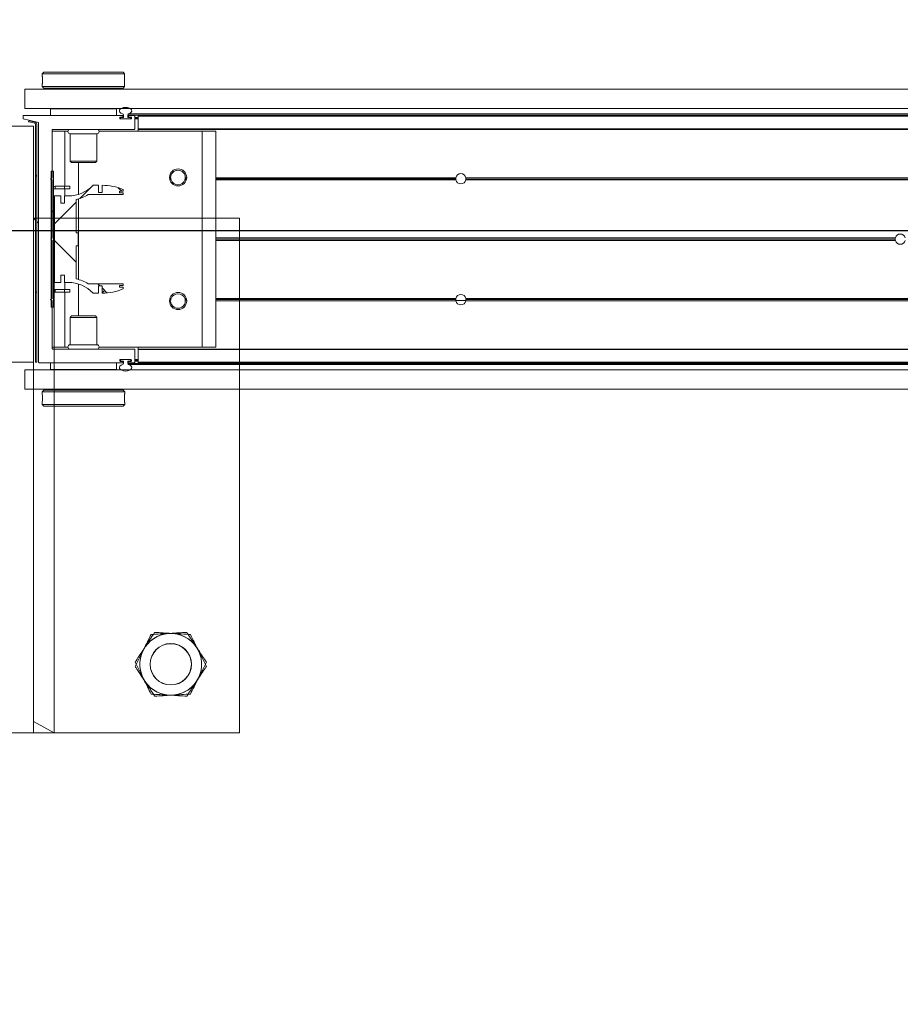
# Model space of a CAD drawing. Header units: feet. Extents: x 0 to 152508, y 0 to 59424.
# Tile 78 of 122: x 152384.16 to 152385.5, y 59279.71 to 59281.2. Entities that reach past the tile are written whole.
import ezdxf
from ezdxf import colors
from ezdxf.entities.mleader import LeaderData, LeaderLine
from ezdxf.math import Vec2, Vec3

# ---------------------------------------------------------------- set-up
doc = ezdxf.new("R2010")
doc.units = ezdxf.units.FT
doc.header["$LTSCALE"] = 0.05
doc.header["$MEASUREMENT"] = 0
doc.layers.add('Bridge plan$0$BR_P_Rail_Object', color=251, linetype='Continuous', lineweight=30)
doc.layers.add('Bridge plan$0$SC_Scratch7', color=252, linetype='Continuous', lineweight=0)
doc.layers.add('Trellis Base$0$L-ANNO-NOTE', color=30, linetype='Continuous')
doc.styles.add('Trellis Base$0$ARIAL', font='arial.ttf', dxfattribs={"width": 0.9})

# ---------------------------------------------------------------- blocks, each defined once
blk = doc.blocks.new('Bridge plan$0$HIGH ST SCREENWALL_2 PANEL PLAN_1')
at = {"layer": 'Bridge plan$0$SC_Scratch7', "lineweight": 0}
for p, q in [((-0.6666906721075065, 0.781226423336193), (-2.534146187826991e-05, 0.7812480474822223)), ((-0.3541912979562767, 0.7812365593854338), (-0.3125247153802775, 0.7812379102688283)), ((-0.3125247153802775, 0.7812379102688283), (-0.2812747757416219, 0.7812389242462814)), ((-0.3125247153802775, 0.7812379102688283), (-0.3125064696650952, 0.2187390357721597)), ((-0.3125247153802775, 0.7812379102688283), (-0.3125241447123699, 0.7636598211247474)), ((-0.2812747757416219, 0.7812389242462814), (-0.3125241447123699, 0.7636598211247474)), ((-0.2812494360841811, -9.121838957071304e-06), (-0.2812747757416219, 0.7812389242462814)), ((-2.534146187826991e-05, 0.7812480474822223), (5.820766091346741e-11, 6.984919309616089e-10)), ((-0.3541730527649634, 0.218737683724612), (-0.3125064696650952, 0.2187390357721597)), ((-0.3124948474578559, -0.1395935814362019), (-0.3125064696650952, 0.2187390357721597)), ((-0.3124948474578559, -0.1395935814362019), (-0.3541614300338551, -0.1395949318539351))]:
    blk.add_line(p, q, dxfattribs=at)
at = {"layer": 'Bridge plan$0$SC_Scratch7'}
blk.add_line((-0.3124993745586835, -1.013488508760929e-05), (-2.91038304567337e-10, 6.984919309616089e-10), dxfattribs=at)
at = {"layer": 'Bridge plan$0$SC_Scratch7', "lineweight": 0, "extrusion": (0, 0, -1)}
for radius in [0.03141660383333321, 0.03124993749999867]:
    blk.add_circle((0.1041884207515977, 0.6770782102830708), radius, dxfattribs=at)
for radius, start, end in [(0.0468749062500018, 33.3338163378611, 93.33381633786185), (0.04687490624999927, 93.33381633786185, 153.3338163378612), (0.0468749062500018, 333.3338163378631, 33.33381633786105), (0.04687490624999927, 153.3338163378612, 213.3338163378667), (0.04687490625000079, 273.3338163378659, 333.3338163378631), (0.04687490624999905, 213.3338163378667, 273.3338163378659)]:
    blk.add_arc((0.1041884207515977, 0.6770782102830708), radius, start, end, dxfattribs=at)
at = {"layer": 'Bridge plan$0$SC_Scratch7', "lineweight": 0}
for points, knots in [([(-0.1284799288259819, 0.7254476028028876), (-0.1303803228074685, 0.7225582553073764), (-0.1342002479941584, 0.7167504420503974), (-0.1392036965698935, 0.7091432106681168), (-0.1422699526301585, 0.7044812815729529), (-0.1433516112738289, 0.7028367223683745)], [0, 0, 0, 0, 0.3905333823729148, 0.7850020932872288, 1, 1, 1, 1]), ([(-0.1014624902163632, 0.7238737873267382), (-0.1021030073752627, 0.7239110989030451), (-0.1069527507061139, 0.7241936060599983), (-0.1160965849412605, 0.7247262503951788), (-0.1243270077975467, 0.7252056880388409), (-0.1284799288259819, 0.7254476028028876)], [0, 0, 0, 0, 0.07010265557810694, 0.5307909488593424, 1, 1, 1, 1]), ([(-0.07444505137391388, 0.7222999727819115), (-0.07883280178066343, 0.722555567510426), (-0.08768875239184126, 0.7230714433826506), (-0.09684352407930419, 0.7236047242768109), (-0.1014624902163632, 0.7238737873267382)], [0, 0, 0, 0, 0.4954579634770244, 1, 1, 1, 1]), ([(-0.06229929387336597, 0.6981152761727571), (-0.06258724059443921, 0.6986886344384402), (-0.0647674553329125, 0.7030298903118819), (-0.06887808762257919, 0.7112150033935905), (-0.07257809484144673, 0.7185824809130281), (-0.07444505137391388, 0.7222999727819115)], [0, 0, 0, 0, 0.070102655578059, 0.5307909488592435, 1, 1, 1, 1]), ([(-0.1433516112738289, 0.7028367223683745), (-0.1453752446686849, 0.6997599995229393), (-0.1494544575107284, 0.6935579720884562), (-0.1544051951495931, 0.6860308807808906), (-0.1573044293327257, 0.6816228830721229), (-0.1582232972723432, 0.6802258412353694)], [0, 0, 0, 0, 0.4020739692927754, 0.8104971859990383, 1, 1, 1, 1]), ([(-0.05015354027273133, 0.6739305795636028), (-0.05212606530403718, 0.6778582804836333), (-0.05610727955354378, 0.6857856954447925), (-0.06022282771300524, 0.6939806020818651), (-0.06229929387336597, 0.6981152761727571)], [0, 0, 0, 0, 0.4954579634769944, 1, 1, 1, 1]), ([(-0.1582232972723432, 0.6802258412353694), (-0.1562507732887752, 0.6762981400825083), (-0.1522695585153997, 0.6683707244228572), (-0.1481540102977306, 0.6601758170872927), (-0.1460775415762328, 0.6560411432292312)], [0, 0, 0, 0, 0.4954579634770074, 1, 1, 1, 1]), ([(-0.06502522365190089, 0.6513196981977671), (-0.06394355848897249, 0.6529642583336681), (-0.06089900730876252, 0.6575931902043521), (-0.05589534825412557, 0.6652007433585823), (-0.05207509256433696, 0.6710090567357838), (-0.05015354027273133, 0.6739305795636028)], [0, 0, 0, 0, 0.2149974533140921, 0.6051517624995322, 1, 1, 1, 1]), ([(-0.1460775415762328, 0.6560411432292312), (-0.1457896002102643, 0.6554677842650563), (-0.1436093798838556, 0.651126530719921), (-0.1394987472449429, 0.642941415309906), (-0.1357987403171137, 0.6355739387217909), (-0.1339317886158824, 0.631856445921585)], [0, 0, 0, 0, 0.07010265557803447, 0.5307909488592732, 1, 1, 1, 1]), ([(-0.07989690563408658, 0.6287088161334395), (-0.07897803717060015, 0.6301058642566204), (-0.0761076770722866, 0.6344699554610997), (-0.0711581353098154, 0.6419952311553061), (-0.06707885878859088, 0.6481973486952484), (-0.06502522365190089, 0.6513196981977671)], [0, 0, 0, 0, 0.189503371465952, 0.5919695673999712, 1, 1, 1, 1]), ([(-0.1339317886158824, 0.631856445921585), (-0.1295440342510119, 0.6316008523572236), (-0.1206880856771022, 0.6310849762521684), (-0.1115333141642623, 0.6305516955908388), (-0.1069143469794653, 0.6302826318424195)], [0, 0, 0, 0, 0.4954579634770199, 1, 1, 1, 1]), ([(-0.1069143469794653, 0.6302826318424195), (-0.1062738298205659, 0.6302453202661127), (-0.101424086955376, 0.6299628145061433), (-0.0922802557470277, 0.6294301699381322), (-0.08404982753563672, 0.6289507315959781), (-0.07989690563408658, 0.6287088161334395)], [0, 0, 0, 0, 0.07010265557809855, 0.5307909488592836, 1, 1, 1, 1])]:
    blk.add_open_spline(points, degree=3, knots=knots, dxfattribs=at)
blk = doc.blocks.new('Bridge plan$0$HIGH ST SCREENWALL_13 PANEL PLAN_3')
at = {"layer": 'Bridge plan$0$SC_Scratch7', "lineweight": 0, "extrusion": (0, 0, -1)}
h = blk.add_hatch(dxfattribs=at)
h.set_pattern_fill('ANSI31', color=256, scale=0.01, style=0, pattern_type=2)
h.set_pattern_definition([(135.001858, (57.98973188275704, -13.85449922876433), (0.08838530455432, 0.08839103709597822), [])])
h.paths.add_polyline_path([(52.37677149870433, -0.1409771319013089, 0.3639702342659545), (52.37883745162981, -0.1434390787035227), (52.3873770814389, -0.1449445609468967), (52.3870877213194, -0.146585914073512), (52.37854809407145, -0.1450804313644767, -0.3639702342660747), (52.3751048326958, -0.1409771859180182), (52.37509313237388, 0.219776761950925), (52.37675979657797, 0.219776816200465)])
h = blk.add_hatch(dxfattribs=at)
h.set_pattern_fill('ANSI31', color=256, scale=0.01, style=0, pattern_type=2)
h.set_pattern_definition([(135.001858, (57.99969882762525, -14.01250515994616), (0.08838530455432, 0.08839103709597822), [])])
h.paths.add_polyline_path([(52.34958175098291, -0.07007765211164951), (52.34957505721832, 0.1362969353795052), (52.3533250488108, 0.1362970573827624), (52.35333174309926, -0.07007753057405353)])
h = blk.add_hatch(dxfattribs=at)
h.set_pattern_fill('ANSI38', color=256, scale=0.01, style=0, pattern_type=2)
h.set_pattern_definition([(135.001858, (57.89973856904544, -14.04775746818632), (0.08838530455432, 0.08839103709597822), []), (45.001858, (57.89973856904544, -14.04775746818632), (0.2651616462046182, 0.0883967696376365), [0.31249938, -0.18749962])])
h.paths.add_polyline_path([(52.3385054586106, 0.08776796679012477), (52.3385051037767, 0.09872595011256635), (52.34811794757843, 0.09872626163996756), (52.34812220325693, -0.03250707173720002), (52.33850935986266, -0.03250738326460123), (52.33850900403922, -0.02154940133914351), (52.33286596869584, -0.02154958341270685), (52.3328663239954, -0.03250756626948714), (52.32722329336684, -0.03250774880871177, 0.2061892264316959), (52.28959266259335, -0.04871628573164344), (52.28155461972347, -0.04871654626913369), (52.2815542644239, -0.03775856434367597), (52.27597684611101, -0.03775874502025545), (52.27597720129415, -0.04871672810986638, -0.09842250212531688), (52.24395606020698, -0.04235294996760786), (52.24395597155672, -0.03964626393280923), (52.24968979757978, -0.0396460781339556), (52.24968971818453, -0.03718545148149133), (52.2439558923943, -0.03718563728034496), (52.24395580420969, -0.03447895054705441), (52.29684656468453, -0.03447723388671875, -0.0857050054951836), (52.31531369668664, -0.02717471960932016), (52.3153120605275, 0.02326603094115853), (52.31203122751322, 0.02326592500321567), (52.31203058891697, 0.04295092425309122), (52.31531142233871, 0.04295103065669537), (52.31530978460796, 0.09339178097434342, -0.0857050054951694), (52.29684217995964, 0.1006930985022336), (52.24395142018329, 0.1006913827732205), (52.24395133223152, 0.1033980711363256), (52.24968515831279, 0.1033982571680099), (52.24968507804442, 0.1058588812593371), (52.24395125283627, 0.1058586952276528), (52.24395116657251, 0.1085653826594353, -0.09842250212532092), (52.27597189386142, 0.1149312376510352), (52.27597224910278, 0.1039732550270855), (52.28154966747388, 0.103973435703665), (52.28154931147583, 0.114931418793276), (52.28958735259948, 0.1149316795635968, 0.2061892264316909), (52.32721903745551, 0.09872558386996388), (52.33286206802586, 0.09872576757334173), (52.33286242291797, 0.08776778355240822)])
at = {"layer": 'Bridge plan$0$SC_Scratch7', "lineweight": 0}
for p, q in [((-52.06757550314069, 0.7822656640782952), (-52.73424083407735, 0.782287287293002)), ((-52.3800748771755, 0.7822757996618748), (-52.42174145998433, 0.7822771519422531)), ((-52.3800748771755, 0.7822757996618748), (-52.38009179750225, 0.2606101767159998)), ((-52.3800748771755, 0.7822757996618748), (-52.38007544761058, 0.7646977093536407)), ((-52.38007544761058, 0.7646977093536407), (-52.34882494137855, 0.7822747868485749)), ((-52.34882494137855, 0.7822747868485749), (-52.3800748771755, 0.7822757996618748)), ((-52.34882494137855, 0.7822747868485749), (-52.34884102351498, 0.2864457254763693)), ((-52.06759242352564, 0.2606000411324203), (-52.06757550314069, 0.7822656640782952)), ((-52.36665356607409, 0.283946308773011), (-52.36665366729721, 0.2808184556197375)), ((-52.36415349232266, 0.2864462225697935), (-52.36665356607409, 0.283946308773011)), ((-52.36665356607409, 0.283946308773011), (-52.24165381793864, 0.2839422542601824)), ((-52.36415349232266, 0.2864462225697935), (-52.24415373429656, 0.2864423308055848)), ((-52.24165381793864, 0.2839422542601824), (-52.24415373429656, 0.2864423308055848)), ((-52.24165391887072, 0.2808131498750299), (-52.24165381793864, 0.2839422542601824)), ((-52.24198785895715, 0.2747478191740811), (-52.24197715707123, 0.2729386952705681)), ((-52.39311260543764, 0.2606105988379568), (-52.39311356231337, 0.2311106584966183)), ((-52.39311260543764, 0.2606105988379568), (-48.40353725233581, 0.2604812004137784)), ((-52.36665408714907, 0.2678788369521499), (-52.3666541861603, 0.2648321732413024)), ((-52.3666541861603, 0.2648321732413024), (-52.36415427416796, 0.2623320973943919)), ((-52.3666541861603, 0.2648321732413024), (-52.2416544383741, 0.2648281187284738)), ((-52.36415427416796, 0.2623320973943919), (-52.24415451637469, 0.2623282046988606)), ((-52.36040428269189, 0.2623319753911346), (-52.36040433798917, 0.260609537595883)), ((-52.24790456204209, 0.260605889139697), (-52.24790450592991, 0.2623283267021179)), ((-52.24415451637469, 0.2623282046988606), (-52.2416544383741, 0.2648281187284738)), ((-52.2416544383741, 0.2648281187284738), (-52.241654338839, 0.2678772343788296)), ((-52.39311356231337, 0.2311106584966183), (-48.40353820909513, 0.2309812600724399)), ((-52.38009275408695, 0.2311102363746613), (-52.38009312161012, 0.2197769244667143)), ((-52.35417392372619, 0.2310260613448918), (-52.35417426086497, 0.2206094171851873)), ((-52.35417392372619, 0.2310260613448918), (-52.3541553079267, 0.2310260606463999)), ((-52.35415564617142, 0.2206094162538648), (-52.3541553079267, 0.2310260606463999)), ((-52.3541553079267, 0.2310260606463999), (-52.2541555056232, 0.2310228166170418)), ((-52.34884281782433, 0.2311092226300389), (-52.34884282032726, 0.2310258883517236)), ((-52.3197803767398, 0.2311082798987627), (-52.3197803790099, 0.231024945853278)), ((-52.28853044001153, 0.2310239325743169), (-52.28853043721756, 0.2311072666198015)), ((-52.2541555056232, 0.2310228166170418), (-52.25415584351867, 0.2206061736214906)), ((-52.25413689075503, 0.2310228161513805), (-52.25413722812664, 0.2206061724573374)), ((-52.38009312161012, 0.2197769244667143), (-52.42175970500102, 0.2197782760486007)), ((-52.38010474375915, -0.1385556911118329), (-52.38009312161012, 0.2197769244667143)), ((-52.37675979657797, 0.219776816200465), (-52.37677149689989, -0.1409771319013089)), ((-52.37675979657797, 0.219776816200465), (-52.37509313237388, 0.219776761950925)), ((-52.37509313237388, 0.219776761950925), (-52.3751048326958, -0.1409771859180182)), ((-52.37228063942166, 0.2197897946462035), (-52.372292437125, -0.1439725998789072)), ((-52.24497607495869, 0.2206058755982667), (-52.37146040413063, 0.2206099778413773)), ((-52.24894766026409, 0.2164678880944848), (-52.24894762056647, 0.2177024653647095)), ((-52.23226792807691, 0.2156471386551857), (-52.24812747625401, 0.2156476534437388)), ((-52.24812738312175, 0.2185226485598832), (-52.24497614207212, 0.2185225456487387)), ((-52.24798930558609, 0.217105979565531), (-52.24798932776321, 0.216439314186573)), ((-52.24715602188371, 0.2156059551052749), (-52.2332393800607, 0.2156055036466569)), ((-52.24353095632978, 0.2179391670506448), (-52.24715594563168, 0.2179392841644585)), ((-52.24415591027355, 0.2193427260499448), (-52.24415589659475, 0.2197856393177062)), ((-52.24353084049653, 0.2215194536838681), (-52.24353095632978, 0.2179391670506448)), ((-52.23686430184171, 0.2179389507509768), (-52.23686418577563, 0.2215192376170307)), ((-52.23342619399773, 0.2179388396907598), (-52.23686430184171, 0.2179389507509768)), ((-52.23686418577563, 0.2215192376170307), (-50.46433150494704, 0.2214617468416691)), ((-52.23623924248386, 0.2197853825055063), (-52.23623925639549, 0.2193424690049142)), ((-52.2355953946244, 0.2232515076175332), (-50.46439194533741, 0.2231940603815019)), ((-52.23541907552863, 0.2185222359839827), (-52.23226783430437, 0.2185221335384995)), ((-52.2272677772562, 0.2206053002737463), (-52.23541900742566, 0.2206055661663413)), ((-52.23342619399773, 0.2179388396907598), (-52.23240597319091, 0.2179388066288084)), ((-52.23240604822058, 0.2156471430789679), (-52.23240602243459, 0.2164388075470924)), ((-52.23240602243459, 0.2164388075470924), (-52.23240600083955, 0.2171054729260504)), ((-52.23240602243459, 0.2164388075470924), (-52.23144819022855, 0.2164387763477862)), ((-52.23240600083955, 0.2171054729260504), (-52.23240597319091, 0.2179388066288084)), ((-52.23240600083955, 0.2171054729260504), (-52.2314476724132, 0.2171054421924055)), ((-52.23240597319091, 0.2179388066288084), (-52.23148259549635, 0.2179387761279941)), ((-52.23144765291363, 0.2177018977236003), (-52.23144769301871, 0.2164673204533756)), ((-52.22644822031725, 0.2006053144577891), (-52.22644759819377, 0.219785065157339)), ((-52.22644773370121, 0.215605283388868), (-52.2212394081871, 0.215605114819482)), ((-52.22644770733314, 0.2164386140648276), (-52.22123938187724, 0.2164384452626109)), ((-52.22644768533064, 0.2171052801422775), (-52.22123935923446, 0.2171051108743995)), ((-52.22644765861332, 0.2179386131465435), (-52.22123933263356, 0.2179384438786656)), ((-52.22123989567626, 0.2005920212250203), (-52.2212392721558, 0.219784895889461)), ((-52.2212392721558, 0.219784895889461), (-52.22123924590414, 0.2206051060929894)), ((-50.46427101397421, 0.2197279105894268), (-52.2212392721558, 0.219784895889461)), ((-50.46429963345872, 0.2205481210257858), (-52.22123924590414, 0.2206051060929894)), ((-52.35145037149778, 0.1264428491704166), (-52.35144801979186, 0.1989558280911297)), ((-52.35144807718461, 0.1971718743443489), (-52.33248978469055, 0.1971712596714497)), ((-52.35062778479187, 0.1997760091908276), (-52.22728157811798, 0.1997720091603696)), ((-52.34884383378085, 0.199775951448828), (-52.34884391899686, 0.1971717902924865)), ((-52.33249250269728, 0.11337976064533), (-52.33248978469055, 0.1971712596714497)), ((-52.33248978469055, 0.1971712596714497), (-52.32778342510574, 0.1971711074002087)), ((-52.28052958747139, 0.1971695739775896), (-52.12415686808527, 0.1971645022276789)), ((-52.22124000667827, 0.1971676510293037), (-52.22123992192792, 0.199771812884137)), ((-52.22123992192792, 0.199771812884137), (-52.22123989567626, 0.2005920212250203)), ((-50.46357279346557, 0.1997148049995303), (-52.22123992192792, 0.199771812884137)), ((-50.46360140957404, 0.2005350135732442), (-52.22123989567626, 0.2005920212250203)), ((-52.12416751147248, -0.1309598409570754), (-52.12415686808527, 0.1971645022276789)), ((-52.12415686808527, 0.1971645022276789), (-52.10332357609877, 0.197163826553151)), ((-52.1033342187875, -0.1309605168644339), (-52.10332357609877, 0.197163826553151)), ((-52.32457326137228, 0.1932134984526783), (-52.32457460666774, 0.1517306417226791)), ((-52.28374001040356, 0.1932121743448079), (-52.32457326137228, 0.1932134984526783)), ((-52.28374135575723, 0.1517293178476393), (-52.28374001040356, 0.1932121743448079)), ((-52.32457460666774, 0.1517306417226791), (-52.32220263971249, 0.149358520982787)), ((-52.28374135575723, 0.1517293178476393), (-52.32457460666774, 0.1517306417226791)), ((-52.28611347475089, 0.1493573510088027), (-52.28374135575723, 0.1517293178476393)), ((-52.3533250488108, 0.1362970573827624), (-52.35333174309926, -0.07007753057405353)), ((-52.34957505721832, 0.1362969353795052), (-52.3533250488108, 0.1362970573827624)), ((-52.34957505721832, 0.1362969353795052), (-52.34958175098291, -0.07007765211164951)), ((-52.28611347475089, 0.1493573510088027), (-52.32220263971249, 0.149358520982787)), ((-52.31165960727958, 0.1011175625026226), (-52.31165804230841, 0.1493581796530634)), ((-52.35395042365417, 0.1247762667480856), (-52.35145037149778, 0.1264428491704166)), ((-52.35145047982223, 0.1231095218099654), (-52.35395042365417, 0.1247762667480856)), ((-52.35145333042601, 0.0352342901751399), (-52.35145047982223, 0.1231095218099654)), ((-52.17190123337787, 0.1264370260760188), (-52.17363155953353, 0.1264370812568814)), ((-52.17171155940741, 0.1247703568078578), (-52.17347053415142, 0.1247704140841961)), ((-52.17125550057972, 0.1231036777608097), (-52.17308664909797, 0.1231037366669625)), ((-52.14814841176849, 0.1231029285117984), (-52.1503962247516, 0.1231030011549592)), ((-52.14776441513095, 0.1247695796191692), (-52.14994005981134, 0.1247696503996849)), ((-52.14760328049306, 0.1264362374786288), (-52.14975027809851, 0.1264363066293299)), ((-51.73926336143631, 0.1230896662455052), (-52.10332597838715, 0.1231014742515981)), ((-51.73947141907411, 0.1247563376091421), (-52.10332592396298, 0.1247681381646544)), ((-51.73931962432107, 0.1264229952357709), (-52.10332587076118, 0.1264348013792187)), ((-51.73939160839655, 0.1260063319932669), (-51.72392831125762, 0.1260058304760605)), ((-50.62749559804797, 0.1230536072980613), (-51.72405674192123, 0.1230891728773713)), ((-50.62749549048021, 0.1263869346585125), (-51.72400026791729, 0.1264224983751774)), ((-50.62749554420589, 0.1247202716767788), (-51.72384858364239, 0.1247558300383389)), ((-52.34715913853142, 0.1133802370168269), (-52.34715926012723, 0.1096302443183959)), ((-52.33315062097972, 0.1096297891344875), (-52.34715926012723, 0.1096302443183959)), ((-52.33315049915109, 0.1133797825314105), (-52.34715913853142, 0.1133802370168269)), ((-52.33315062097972, 0.1096297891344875), (-52.33315049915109, 0.1133797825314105)), ((-52.3248173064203, 0.1096295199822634), (-52.33315062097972, 0.1096297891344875)), ((-52.32481718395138, 0.1133795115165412), (-52.33315049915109, 0.1133797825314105)), ((-52.33249297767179, 0.0987257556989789), (-52.33249262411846, 0.1096297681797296)), ((-52.3248173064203, 0.1096295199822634), (-52.32481718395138, 0.1133795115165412)), ((-52.28154931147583, 0.114931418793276), (-52.28958735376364, 0.1149316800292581)), ((-52.28154966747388, 0.103973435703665), (-52.28154931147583, 0.114931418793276)), ((-52.27597189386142, 0.1149312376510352), (-52.27597224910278, 0.1039732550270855)), ((-52.24968515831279, 0.1033982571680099), (-52.24968507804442, 0.1058588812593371)), ((-52.24968507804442, 0.1058588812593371), (-52.24395125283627, 0.1058586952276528)), ((-52.24395125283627, 0.1058586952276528), (-52.24395116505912, 0.1085653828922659)), ((-52.34811794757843, 0.09872626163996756), (-52.34812220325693, -0.03250707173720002)), ((-52.3385051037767, 0.09872595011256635), (-52.34811794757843, 0.09872626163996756)), ((-52.3385054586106, 0.08776796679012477), (-52.3385051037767, 0.09872595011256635)), ((-52.33286206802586, 0.09872576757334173), (-52.33286242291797, 0.08776778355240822)), ((-52.32721903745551, 0.09872558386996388), (-52.33286206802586, 0.09872576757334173)), ((-52.31531142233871, 0.04295103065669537), (-52.31530978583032, 0.09339178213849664)), ((-52.31166379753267, -0.0280592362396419), (-52.31165982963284, 0.09427606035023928)), ((-52.29684217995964, 0.1006930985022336), (-52.24395142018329, 0.1006913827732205)), ((-52.27597224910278, 0.1039732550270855), (-52.28154966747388, 0.103973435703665)), ((-52.24395133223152, 0.1033980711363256), (-52.24968515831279, 0.1033982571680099)), ((-52.24395142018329, 0.1006913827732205), (-52.24395133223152, 0.1033980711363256)), ((-52.33286242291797, 0.08776778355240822), (-52.3385054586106, 0.08776796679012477)), ((-52.35357798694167, 0.03310977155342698), (-52.35145333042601, 0.0352342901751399)), ((-52.35145346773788, 0.03098511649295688), (-52.35357798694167, 0.03310977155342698)), ((-52.35145631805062, -0.0568901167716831), (-52.35145346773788, 0.03098511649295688)), ((-52.31203058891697, 0.04295092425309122), (-52.31531142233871, 0.04295103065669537)), ((-52.31203122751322, 0.02326592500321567), (-52.31203058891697, 0.04295092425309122)), ((-51.07251575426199, 0.03094363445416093), (-52.10332896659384, 0.03097706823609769)), ((-51.07281012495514, 0.03306823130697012), (-52.10332889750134, 0.03310165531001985)), ((-51.07251561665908, 0.03519280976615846), (-52.10332882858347, 0.0352262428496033)), ((-52.31531369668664, -0.02717471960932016), (-52.3153120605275, 0.02326603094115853)), ((-52.3153120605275, 0.02326603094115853), (-52.31203122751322, 0.02326592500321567)), ((-52.3767667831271, 0.004360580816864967), (-52.38010021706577, 0.001027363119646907)), ((-52.37228748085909, 0.008839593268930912), (-52.37510006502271, 0.006027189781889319)), ((-52.33850935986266, -0.03250738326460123), (-52.33850900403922, -0.02154940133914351)), ((-52.33850900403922, -0.02154940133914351), (-52.33286596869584, -0.02154958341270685)), ((-52.33286596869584, -0.02154958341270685), (-52.3328663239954, -0.03250756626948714)), ((-52.34812220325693, -0.03250707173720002), (-52.33850935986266, -0.03250738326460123)), ((-52.34716422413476, -0.04341111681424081), (-52.34716434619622, -0.04716110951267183)), ((-52.34716422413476, -0.04341111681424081), (-52.33315558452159, -0.04341157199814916)), ((-52.33315558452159, -0.04341157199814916), (-52.33315570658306, -0.0471615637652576)), ((-52.33315558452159, -0.04341157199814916), (-52.32482226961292, -0.04341184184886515)), ((-52.3328663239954, -0.03250756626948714), (-52.3272232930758, -0.03250774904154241)), ((-52.33249758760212, -0.04341159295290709), (-52.33249723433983, -0.03250757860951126)), ((-52.32482226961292, -0.04341184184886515), (-52.32482239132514, -0.04716183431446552)), ((-52.31166558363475, -0.08314135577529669), (-52.31166401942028, -0.03490073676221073)), ((-52.24395580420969, -0.03447895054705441), (-52.29684656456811, -0.03447723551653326)), ((-52.28155461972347, -0.04871654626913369), (-52.2815542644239, -0.03775856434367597)), ((-52.2815542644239, -0.03775856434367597), (-52.27597684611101, -0.03775874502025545)), ((-52.27597684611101, -0.03775874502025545), (-52.27597720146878, -0.04871672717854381)), ((-52.24968979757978, -0.0396460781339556), (-52.24968971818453, -0.03718545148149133)), ((-52.24395597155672, -0.03964626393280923), (-52.24968979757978, -0.0396460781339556)), ((-52.24968971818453, -0.03718545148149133), (-52.2439558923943, -0.03718563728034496)), ((-52.24395606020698, -0.04235294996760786), (-52.24395597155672, -0.03964626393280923)), ((-52.2439558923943, -0.03718563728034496), (-52.24395580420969, -0.03447895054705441)), ((-52.35395636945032, -0.05855669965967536), (-52.35145631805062, -0.0568901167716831)), ((-52.35145642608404, -0.06022344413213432), (-52.35395636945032, -0.05855669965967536)), ((-52.34716434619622, -0.04716110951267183), (-52.33315570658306, -0.0471615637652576)), ((-52.33315570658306, -0.0471615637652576), (-52.32482239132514, -0.04716183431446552)), ((-52.3325004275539, -0.1309530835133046), (-52.33249770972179, -0.04716158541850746)), ((-52.28959266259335, -0.04871628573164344), (-52.28155461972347, -0.04871654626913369)), ((-52.17171750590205, -0.0585626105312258), (-52.17347648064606, -0.05856255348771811)), ((-52.17126133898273, -0.0568959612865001), (-52.17309248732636, -0.05689590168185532)), ((-52.1481542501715, -0.05689671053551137), (-52.15040206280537, -0.05689663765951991)), ((-52.14777036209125, -0.05856338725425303), (-52.14994600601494, -0.058563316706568)), ((-51.7394773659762, -0.05857662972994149), (-52.10333187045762, -0.05856482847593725)), ((-51.73926919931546, -0.05690997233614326), (-52.10333181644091, -0.05689816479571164)), ((-50.62750143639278, -0.05694603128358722), (-51.72406258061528, -0.05691046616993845)), ((-50.62750149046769, -0.0586126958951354), (-51.72385452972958, -0.05857713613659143)), ((-52.35333174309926, -0.07007753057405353), (-52.34958175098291, -0.07007765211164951)), ((-52.3514587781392, -0.1327364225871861), (-52.35145642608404, -0.06022344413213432)), ((-52.17190728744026, -0.0602292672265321), (-52.17363761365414, -0.06022921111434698)), ((-52.14760933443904, -0.06023005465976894), (-52.14975633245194, -0.06022998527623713)), ((-51.73932567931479, -0.06024329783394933), (-52.10333192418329, -0.06023149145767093)), ((-50.6275015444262, -0.0602793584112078), (-51.72400632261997, -0.0602437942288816)), ((-52.32458230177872, -0.08551297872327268), (-52.32458364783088, -0.1269958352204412)), ((-52.32221017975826, -0.08314101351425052), (-52.32458230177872, -0.08551297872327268)), ((-52.32458230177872, -0.08551297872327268), (-52.28374905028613, -0.08551430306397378)), ((-52.32221017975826, -0.08314101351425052), (-52.28612101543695, -0.08314218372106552)), ((-52.28374905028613, -0.08551430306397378), (-52.28612101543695, -0.08314218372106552)), ((-52.28375039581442, -0.1269971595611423), (-52.28374905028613, -0.08551430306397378)), ((-52.35145871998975, -0.1309524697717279), (-52.3325004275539, -0.1309530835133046)), ((-52.22727926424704, -0.1335606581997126), (-52.35063859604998, -0.1335566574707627)), ((-52.3325004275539, -0.1309530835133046), (-52.32779406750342, -0.1309532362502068)), ((-52.32458364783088, -0.1269958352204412), (-52.28375039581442, -0.1269971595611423)), ((-52.28054022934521, -0.1309547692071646), (-52.12416751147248, -0.1309598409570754)), ((-52.22645970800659, -0.1535737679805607), (-52.22645908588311, -0.1343808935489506)), ((-52.22125138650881, -0.153706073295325), (-52.22125075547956, -0.1342489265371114)), ((-52.22125075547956, -0.1342489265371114), (-52.22125073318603, -0.1335608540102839)), ((-50.46360765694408, -0.1343059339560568), (-52.22125075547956, -0.1342489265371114)), ((-52.22125073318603, -0.1335608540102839), (-52.22125064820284, -0.1309566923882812)), ((-50.46358360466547, -0.133617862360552), (-52.22125073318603, -0.1335608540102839)), ((-52.12416751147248, -0.1309598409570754), (-52.1033342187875, -0.1309605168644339)), ((-52.42177132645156, -0.1385543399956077), (-52.38010474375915, -0.1385556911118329)), ((-52.3957300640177, -0.1493884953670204), (-52.39573022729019, -0.1543884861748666)), ((-52.372292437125, -0.1439725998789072), (-52.3957300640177, -0.1493884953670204)), ((-52.37883745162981, -0.1434390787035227), (-52.3873770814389, -0.1449445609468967)), ((-52.3870877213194, -0.146585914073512), (-52.3873770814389, -0.1449445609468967)), ((-52.37854809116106, -0.1450804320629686), (-52.3870877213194, -0.146585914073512)), ((-52.23325122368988, -0.1493937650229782), (-52.24716785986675, -0.1493933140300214)), ((-52.22645957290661, -0.1493939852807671), (-52.22125124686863, -0.1493941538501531)), ((-52.39573022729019, -0.1543884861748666), (-52.24498823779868, -0.1543933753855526)), ((-52.35416814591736, -0.1648064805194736), (-52.35416780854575, -0.154389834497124)), ((-52.25416800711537, -0.1543930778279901), (-52.25416834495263, -0.1648097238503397)), ((-52.24895959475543, -0.1514897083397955), (-52.24895955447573, -0.1502551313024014)), ((-52.24498817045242, -0.1523100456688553), (-52.24813941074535, -0.1523099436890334)), ((-52.24813931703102, -0.1494349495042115), (-52.23227976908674, -0.1494354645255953)), ((-52.24800122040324, -0.1502266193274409), (-52.24800124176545, -0.1508932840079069)), ((-52.2469810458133, -0.1517266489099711), (-52.24354294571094, -0.1517267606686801)), ((-52.24416800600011, -0.1535731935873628), (-52.24416799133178, -0.1531302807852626)), ((-52.24354294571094, -0.1517267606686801), (-52.2435430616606, -0.1553070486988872)), ((-52.2368764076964, -0.1553072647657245), (-52.23687629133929, -0.151726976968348)), ((-52.2368764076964, -0.1553072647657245), (-50.46434372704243, -0.1553647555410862)), ((-52.23687629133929, -0.151726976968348), (-52.23325129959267, -0.1517270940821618)), ((-52.23625133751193, -0.1531305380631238), (-52.23625135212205, -0.1535734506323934)), ((-52.23560772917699, -0.1570396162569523), (-50.46440427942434, -0.1570970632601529)), ((-52.23543117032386, -0.1543936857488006), (-52.22727993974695, -0.1543939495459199)), ((-52.23227986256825, -0.1523104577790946), (-52.23543110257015, -0.1523103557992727)), ((-52.23325129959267, -0.1517270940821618), (-52.23241796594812, -0.1517271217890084)), ((-52.23241796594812, -0.1517271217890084), (-52.2324179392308, -0.1508937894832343)), ((-52.23241796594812, -0.1517271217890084), (-52.23149458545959, -0.1517271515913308)), ((-52.2324179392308, -0.1508937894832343), (-52.23241791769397, -0.1502271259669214)), ((-52.2324179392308, -0.1508937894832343), (-52.23145960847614, -0.1508938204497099)), ((-52.23241791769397, -0.1502271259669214), (-52.23241789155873, -0.1494354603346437)), ((-52.23241791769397, -0.1502271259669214), (-52.23146008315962, -0.1502271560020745)), ((-52.2314595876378, -0.1502556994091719), (-52.23145962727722, -0.1514902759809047)), ((-52.22645964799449, -0.1517273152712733), (-52.22125132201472, -0.1517274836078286)), ((-52.22645962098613, -0.1508939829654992), (-52.22125129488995, -0.1508941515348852)), ((-52.22645960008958, -0.1502273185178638), (-52.22125127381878, -0.1502274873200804)), ((-52.22125140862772, -0.1543941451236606), (-52.22125138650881, -0.153706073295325)), ((-50.46431179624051, -0.1544511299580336), (-52.22125140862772, -0.1543941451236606)), ((-50.46428774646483, -0.1537630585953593), (-52.22125138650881, -0.153706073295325)), ((-52.39312641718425, -0.1652218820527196), (-52.39312737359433, -0.194721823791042)), ((-52.39312641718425, -0.1652218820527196), (-48.40355106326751, -0.1653512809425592)), ((-52.25416834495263, -0.1648097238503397), (-52.35416814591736, -0.1648064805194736)), ((-52.31979321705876, -0.1648075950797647), (-52.31979323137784, -0.1652242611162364)), ((-52.28854329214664, -0.165225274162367), (-52.28854327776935, -0.1648086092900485)), ((-52.39312737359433, -0.194721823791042), (-48.40355201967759, -0.194851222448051)), ((-52.36666921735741, -0.1986117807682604), (-52.36666931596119, -0.2016608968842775)), ((-52.36416914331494, -0.1961118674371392), (-52.36666921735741, -0.1986117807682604)), ((-52.24166946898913, -0.1986158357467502), (-52.36666921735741, -0.1986117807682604)), ((-52.36633579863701, -0.208531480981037), (-52.36634649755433, -0.2067223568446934)), ((-52.24416938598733, -0.1961157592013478), (-52.36416914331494, -0.1961118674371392)), ((-52.36041910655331, -0.1947228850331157), (-52.36041915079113, -0.1961119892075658)), ((-52.24791937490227, -0.1961156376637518), (-52.24791932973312, -0.1947265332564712)), ((-52.24166946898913, -0.1986158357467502), (-52.24416938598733, -0.1961157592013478)), ((-52.24166956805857, -0.2016624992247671), (-52.24166946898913, -0.1986158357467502)), ((-52.36666973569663, -0.2145968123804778), (-52.36666983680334, -0.2177259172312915)), ((-52.36666983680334, -0.2177259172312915), (-52.36416992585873, -0.2202259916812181)), ((-52.24167008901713, -0.2177299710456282), (-52.36666983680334, -0.2177259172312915)), ((-52.24417016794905, -0.2202298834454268), (-52.36416992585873, -0.2202259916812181)), ((-52.24417016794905, -0.2202298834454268), (-52.24167008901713, -0.2177299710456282)), ((-52.24167008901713, -0.2177299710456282), (-52.24166998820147, -0.2146021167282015))]:
    blk.add_line(p, q, dxfattribs=at)
at = {"layer": 'Bridge plan$0$SC_Scratch7', "lineweight": 0, "extrusion": (0, 0, -1)}
for centre, radius in [((52.17174534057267, 0.6781025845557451), 0.0314166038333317), ((52.17174534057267, 0.6781025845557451), 0.03124993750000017), ((52.16061740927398, 0.1268533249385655), 0.01302080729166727), ((52.16062349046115, -0.06064629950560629), 0.01302080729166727)]:
    blk.add_circle(centre, radius, dxfattribs=at)
at = {"layer": 'Bridge plan$0$SC_Scratch7', "lineweight": 0}
for centre, radius, start, end in [((-52.17174534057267, 0.6781025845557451), 0.04687490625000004, 93.33381642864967, 153.3338164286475), ((-52.17174534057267, 0.6781025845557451), 0.04687490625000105, 33.33381642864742, 93.33381642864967), ((-52.17174534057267, 0.6781025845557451), 0.04687490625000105, 333.3338164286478, 33.33381642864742), ((-52.17174534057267, 0.6781025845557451), 0.04687490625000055, 153.3338164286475, 213.3338164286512), ((-52.17174534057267, 0.6781025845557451), 0.04687490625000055, 213.3338164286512, 273.3338164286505), ((-52.17174534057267, 0.6781025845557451), 0.04687490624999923, 273.3338164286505, 333.3338164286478), ((-52.42897159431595, 0.2743910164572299), 0.06265684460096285, 354.0342443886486, 5.887848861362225), ((-52.37146043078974, 0.2197897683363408), 0.0008202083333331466, 89.99814166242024, 179.9981416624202), ((-52.24812744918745, 0.2164678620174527), 0.0008202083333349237, 179.9981416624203, 269.9981416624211), ((-52.24812740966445, 0.2177024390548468), 0.0008202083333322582, 89.99814166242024, 179.9981416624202), ((-52.24715599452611, 0.2164392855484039), 0.00083333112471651, 179.9981031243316, 269.9981416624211), ((-52.24715597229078, 0.2171059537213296), 0.000833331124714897, 89.9981416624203, 179.9981776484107), ((-52.24497611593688, 0.2193427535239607), 0.0008202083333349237, 269.9981416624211, 359.9981416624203), ((-52.24497610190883, 0.2197856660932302), 0.0008202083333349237, 359.9981416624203, 89.9981416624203), ((-52.24534784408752, 0.2215195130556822), 0.001817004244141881, 359.9981416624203, 72.4356820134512), ((-52.23504718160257, 0.2215191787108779), 0.001817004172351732, 107.5606011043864, 179.9981433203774), ((-52.23541904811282, 0.2193424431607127), 0.0008202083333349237, 179.9981416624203, 269.9981416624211), ((-52.23541903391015, 0.2197853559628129), 0.0008202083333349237, 89.9981416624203, 179.9981416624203), ((-52.23342622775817, 0.2168976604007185), 0.001041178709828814, 11.51323150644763, 89.9981416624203), ((-52.23323935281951, 0.2164388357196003), 0.0008333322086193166, 269.9981416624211, 359.9980818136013), ((-52.23226790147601, 0.2164673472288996), 0.0008202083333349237, 269.9981416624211, 359.9981416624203), ((-52.23226786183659, 0.2177019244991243), 0.0008202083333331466, 359.9981416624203, 89.99814166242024), ((-52.2272678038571, 0.219785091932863), 0.0008202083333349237, 359.9981416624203, 89.9981416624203), ((-52.35062781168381, 0.1989558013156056), 0.0008202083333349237, 89.9981416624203, 179.9981416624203), ((-52.32457315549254, 0.1964943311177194), 0.003280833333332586, 89.99814166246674, 269.9981416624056), ((-52.28373990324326, 0.196493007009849), 0.003280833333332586, 269.9981416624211, 89.99814166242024), ((-52.22728155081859, 0.2006053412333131), 0.0008333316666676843, 269.9981416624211, 359.9981416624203), ((-52.16082573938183, 0.1268533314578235), 0.01108331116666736, 357.843657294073, 182.1526260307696), ((-52.16082573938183, 0.1268533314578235), 0.01108331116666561, 182.1526260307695, 190.8324766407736), ((-52.16082573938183, 0.1268533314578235), 0.01108331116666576, 190.8324766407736, 199.7742688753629), ((-52.16082573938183, 0.1268533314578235), 0.01108331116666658, 199.7742688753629, 340.2220144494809), ((-52.16082573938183, 0.1268533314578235), 0.01108331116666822, 340.2220144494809, 349.1638066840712), ((-52.16082573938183, 0.1268533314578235), 0.01108331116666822, 349.1638066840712, 357.843657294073), ((-51.73165999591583, 0.1248851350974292), 0.007812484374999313, 168.6473907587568, 180.9446345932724), ((-51.73165999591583, 0.1248851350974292), 0.007812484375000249, 180.9446345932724, 193.2865001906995), ((-51.73165999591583, 0.1248851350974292), 0.007812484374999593, 11.34889256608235, 168.6473907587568), ((-51.73165999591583, 0.1248851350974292), 0.007812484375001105, 193.2865001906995, 346.7097831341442), ((-51.73165999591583, 0.1248851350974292), 0.007812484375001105, 346.7097831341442, 359.0516487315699), ((-51.73165999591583, 0.1248851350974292), 0.007812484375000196, 359.0516487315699, 11.3488925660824), ((-52.34715933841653, 0.1072135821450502), 0.002416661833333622, 89.9981416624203, 179.9981416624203), ((-52.34715933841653, 0.1072135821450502), 0.006166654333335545, 89.9981416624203, 113.0704114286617), ((-52.32721735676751, 0.1505164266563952), 0.05179084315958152, 269.9981416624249, 316.6001438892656), ((-52.27597460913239, 0.03120132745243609), 0.0837299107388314, 67.51378105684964, 89.9981416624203), ((-52.32721735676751, 0.1505164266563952), 0.05835250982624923, 281.7746374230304, 301.3688958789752), ((-51.06499763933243, 0.03306797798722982), 0.007812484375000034, 164.2179419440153, 179.9981416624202), ((-51.06499763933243, 0.03306797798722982), 0.007812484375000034, 179.9981416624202, 195.7783413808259), ((-51.06499763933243, 0.03306797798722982), 0.007812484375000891, 195.7783413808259, 344.217941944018), ((-51.06499763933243, 0.03306797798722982), 0.007812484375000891, 15.7783413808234, 164.2179419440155), ((-52.32722497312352, -0.08429859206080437), 0.05835250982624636, 58.62738744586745, 78.22164590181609), ((-52.3471641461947, -0.04099445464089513), 0.002416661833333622, 179.9981416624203, 269.9981416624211), ((-52.32722497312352, -0.08429859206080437), 0.05179084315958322, 43.39613943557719, 89.99814166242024), ((-52.27597448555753, 0.03501318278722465), 0.08372991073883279, 269.9981416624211, 292.4825022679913), ((-52.3471641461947, -0.04099445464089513), 0.006166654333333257, 246.9258718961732, 269.9981416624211), ((-52.16083182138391, -0.06064629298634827), 0.01108331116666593, 169.1638066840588, 177.8436572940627), ((-52.16083182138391, -0.06064629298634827), 0.01108331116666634, 160.2220144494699, 169.1638066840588), ((-52.16083182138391, -0.06064629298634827), 0.01108331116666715, 19.77426887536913, 160.2220144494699), ((-52.16083182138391, -0.06064629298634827), 0.01108331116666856, 10.83247664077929, 19.77426887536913), ((-52.16083182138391, -0.06064629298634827), 0.01108331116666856, 2.152626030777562, 10.83247664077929), ((-51.73166595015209, -0.05870593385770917), 0.007812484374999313, 179.051648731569, 191.3488925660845), ((-51.73166595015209, -0.05870593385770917), 0.007812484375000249, 166.7097831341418, 179.051648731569), ((-51.73166595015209, -0.05870593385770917), 0.007812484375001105, 13.28650019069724, 166.7097831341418), ((-51.73166595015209, -0.05870593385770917), 0.007812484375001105, 0.9446345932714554, 13.28650019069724), ((-51.73166595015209, -0.05870593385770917), 0.007812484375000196, 348.6473907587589, 0.9446345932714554), ((-52.16083182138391, -0.06064629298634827), 0.0110833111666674, 177.8436572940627, 2.152626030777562), ((-51.73166595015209, -0.05870593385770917), 0.007812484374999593, 191.3488925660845, 348.6473907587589), ((-52.35063856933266, -0.1327364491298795), 0.0008202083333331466, 179.9981416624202, 269.998141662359), ((-52.32458375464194, -0.1302766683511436), 0.003280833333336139, 89.99814166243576, 269.9981416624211), ((-52.28375050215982, -0.1302779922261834), 0.003280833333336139, 269.9981416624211, 89.99814166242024), ((-52.2272792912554, -0.1343808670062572), 0.0008202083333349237, 359.9981416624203, 89.9981416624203), ((-52.37927149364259, -0.1409770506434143), 0.002499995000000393, 279.9981416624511, 359.9981416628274), ((-52.37927149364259, -0.1409770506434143), 0.004166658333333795, 279.9981416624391, 359.9981416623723), ((-52.2471678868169, -0.1502266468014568), 0.0008333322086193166, 89.9981416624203, 179.9980818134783), ((-52.23325125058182, -0.1502270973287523), 0.000833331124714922, 359.9981031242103, 89.99814166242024), ((-52.24813938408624, -0.1514897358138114), 0.0008202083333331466, 179.9981416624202, 269.9981416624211), ((-52.24813934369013, -0.1502551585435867), 0.0008202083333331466, 89.99814166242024, 179.9981416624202), ((-52.24698101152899, -0.1506854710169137), 0.001041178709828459, 191.5132315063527, 269.9981416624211), ((-52.24498821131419, -0.1535731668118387), 0.0008202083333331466, 269.9981416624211, 359.9981416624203), ((-52.24498819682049, -0.1531302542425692), 0.0008202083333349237, 359.9981416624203, 89.9981416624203), ((-52.24536006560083, -0.1553069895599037), 0.001817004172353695, 287.5606011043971, 359.9981433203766), ((-52.23505940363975, -0.1553073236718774), 0.001817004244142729, 179.9981416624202, 252.4356820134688), ((-52.23543114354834, -0.1535734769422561), 0.0008202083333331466, 179.9981416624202, 269.9981416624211), ((-52.23543112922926, -0.1531305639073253), 0.0008202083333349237, 89.9981416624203, 179.9981416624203), ((-52.23325127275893, -0.1508937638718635), 0.000833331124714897, 269.9981416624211, 359.9981776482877), ((-52.23227983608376, -0.1514902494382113), 0.0008202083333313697, 269.9981416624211, 359.9981416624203), ((-52.23227979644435, -0.1502556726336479), 0.0008202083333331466, 359.9981416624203, 89.99814166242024), ((-52.22727991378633, -0.1535737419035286), 0.0008202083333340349, 269.9981416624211, 359.9981416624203), ((-52.17935206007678, -0.2081746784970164), 0.06265684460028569, 174.0342443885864, 185.8878488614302)]:
    blk.add_arc(centre, radius, start, end, dxfattribs=at)
for centre, major_axis, ratio, start_param, end_param in [((-52.24019730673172, 0.2278395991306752), (-0.009374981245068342, 3.040691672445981e-07), 0.5617178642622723, 2.083904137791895, 7.340873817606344), ((-52.24020993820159, -0.1616274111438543), (0.009374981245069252, -3.040691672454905e-07), 0.5617178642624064, 2.083904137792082, 7.340873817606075)]:
    blk.add_ellipse(centre, major_axis=major_axis, ratio=ratio, start_param=start_param, end_param=end_param, dxfattribs=at)
for points, knots in [([(-52.21363446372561, 0.6991396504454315), (-52.21334651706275, 0.6997130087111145), (-52.21116630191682, 0.7040542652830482), (-52.20705566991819, 0.7122393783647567), (-52.20335566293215, 0.7196068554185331), (-52.20148870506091, 0.7233243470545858)], [0, 0, 0, 0, 0.07010265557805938, 0.5307909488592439, 1, 1, 1, 1]), ([(-52.20148870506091, 0.7233243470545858), (-52.19710095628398, 0.7235799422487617), (-52.18824500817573, 0.7240958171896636), (-52.17909023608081, 0.7246290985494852), (-52.17447127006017, 0.7248981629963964)], [0, 0, 0, 0, 0.4954579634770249, 1, 1, 1, 1]), ([(-52.17447127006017, 0.7248981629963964), (-52.17383075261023, 0.7249354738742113), (-52.16898100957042, 0.7252179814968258), (-52.15983717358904, 0.7257506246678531), (-52.15160674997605, 0.7262300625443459), (-52.1474538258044, 0.7264719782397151)], [0, 0, 0, 0, 0.07010265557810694, 0.5307909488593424, 1, 1, 1, 1]), ([(-52.1474538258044, 0.7264719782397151), (-52.14555343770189, 0.7235826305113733), (-52.14173351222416, 0.717774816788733), (-52.13673006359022, 0.7101675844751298), (-52.13366380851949, 0.7055056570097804), (-52.13258214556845, 0.7038610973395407)], [0, 0, 0, 0, 0.3905333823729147, 0.7850020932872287, 1, 1, 1, 1]), ([(-52.13258214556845, 0.7038610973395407), (-52.13055851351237, 0.7007843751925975), (-52.12647930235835, 0.694582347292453), (-52.12152856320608, 0.6870552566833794), (-52.11862932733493, 0.6826472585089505), (-52.11771046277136, 0.6812502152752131)], [0, 0, 0, 0, 0.4020739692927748, 0.810497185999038, 1, 1, 1, 1]), ([(-52.22578021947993, 0.6749549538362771), (-52.22380769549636, 0.678882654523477), (-52.21982648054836, 0.68681007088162), (-52.21571093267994, 0.69500497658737), (-52.21363446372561, 0.6991396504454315)], [0, 0, 0, 0, 0.4954579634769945, 1, 1, 1, 1]), ([(-52.21090853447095, 0.6523440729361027), (-52.21199020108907, 0.6539886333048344), (-52.21503474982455, 0.6586175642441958), (-52.22003840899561, 0.6662251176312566), (-52.22385866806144, 0.6720334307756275), (-52.22578021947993, 0.6749549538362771)], [0, 0, 0, 0, 0.2149974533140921, 0.6051517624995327, 1, 1, 1, 1]), ([(-52.11771046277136, 0.6812502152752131), (-52.11968298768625, 0.6773225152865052), (-52.12366420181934, 0.6693950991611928), (-52.1277797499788, 0.6612001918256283), (-52.12985621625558, 0.6570655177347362)], [0, 0, 0, 0, 0.4954579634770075, 1, 1, 1, 1]), ([(-52.19603685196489, 0.6297331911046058), (-52.19695572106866, 0.6311302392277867), (-52.19982608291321, 0.635494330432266), (-52.20477562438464, 0.6430196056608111), (-52.20885489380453, 0.6492217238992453), (-52.21090853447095, 0.6523440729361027)], [0, 0, 0, 0, 0.189503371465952, 0.5919695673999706, 1, 1, 1, 1]), ([(-52.12985621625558, 0.6570655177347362), (-52.13014416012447, 0.6564921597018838), (-52.13232437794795, 0.652150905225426), (-52.13643501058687, 0.6439657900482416), (-52.1401350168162, 0.6365983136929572), (-52.14200196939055, 0.6328808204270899)], [0, 0, 0, 0, 0.07010265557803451, 0.5307909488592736, 1, 1, 1, 1]), ([(-52.16901941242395, 0.6313070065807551), (-52.16965992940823, 0.6312696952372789), (-52.17450967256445, 0.6309871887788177), (-52.18365350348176, 0.6304545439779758), (-52.19188392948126, 0.6299751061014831), (-52.19603685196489, 0.6297331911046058)], [0, 0, 0, 0, 0.07010265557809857, 0.5307909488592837, 1, 1, 1, 1]), ([(-52.14200196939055, 0.6328808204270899), (-52.14638972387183, 0.632625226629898), (-52.15524567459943, 0.6321093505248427), (-52.16440044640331, 0.6315760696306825), (-52.16901941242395, 0.6313070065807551)], [0, 0, 0, 0, 0.4954579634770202, 1, 1, 1, 1]), ([(-52.24199413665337, 0.2743851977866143), (-52.24198643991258, 0.275114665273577), (-52.2419710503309, 0.2765735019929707), (-52.24186327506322, 0.2785236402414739), (-52.24174639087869, 0.2799840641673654), (-52.24166223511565, 0.2808166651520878), (-52.24166237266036, 0.2808141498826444), (-52.24166242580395, 0.2808131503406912)], [0, 0, 0, 0, 0.2140444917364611, 0.4280607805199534, 0.6428083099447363, 0.8580379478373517, 1, 1, 1, 1]), ([(-52.24165458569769, 0.2678772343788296), (-52.2416545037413, 0.2678764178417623), (-52.24164216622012, 0.2677546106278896), (-52.24168692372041, 0.2681827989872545), (-52.24178227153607, 0.2691875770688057), (-52.24190363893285, 0.2708646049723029), (-52.24198229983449, 0.2726892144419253), (-52.24199076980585, 0.2739031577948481), (-52.24199413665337, 0.2743851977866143)], [0, 0, 0, 0, 0.001442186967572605, 0.2150715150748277, 0.4286732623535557, 0.6432687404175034, 0.8583464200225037, 1, 1, 1, 1]), ([(-52.36666906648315, -0.2016608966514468), (-52.36666915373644, -0.2016600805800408), (-52.36668148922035, -0.201538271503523), (-52.36663672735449, -0.2019664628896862), (-52.36654138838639, -0.2029712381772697), (-52.36642001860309, -0.2046482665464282), (-52.36634135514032, -0.2064728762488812), (-52.36633288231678, -0.2076868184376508), (-52.36632952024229, -0.2081688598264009)], [0, 0, 0, 0, 0.001442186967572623, 0.2150715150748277, 0.4286732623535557, 0.6432687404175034, 0.8583464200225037, 1, 1, 1, 1]), ([(-52.36632952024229, -0.2081688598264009), (-52.36633721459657, -0.2088983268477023), (-52.36635260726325, -0.2103571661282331), (-52.3664603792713, -0.2123073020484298), (-52.36657726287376, -0.2137677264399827), (-52.36666142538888, -0.2146003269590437), (-52.36666128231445, -0.2145978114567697), (-52.36666122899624, -0.2145968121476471)], [0, 0, 0, 0, 0.2140444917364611, 0.4280607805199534, 0.6428083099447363, 0.8580379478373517, 1, 1, 1, 1])]:
    blk.add_open_spline(points, degree=3, knots=knots, dxfattribs=at)
blk = doc.blocks.new('Bridge plan')
at = {"layer": 'Bridge plan$0$BR_P_Rail_Object', "lineweight": -3}
blk.add_line((1828195.652751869, 711482.1428165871), (1828078.811847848, 711482.1428165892), dxfattribs=at)
at = {"layer": 'Bridge plan$0$SC_Scratch7', "lineweight": -3, "extrusion": (0, 0, -1)}
for name, p, rotation in [('Bridge plan$0$HIGH ST SCREENWALL_2 PANEL PLAN_1', (-1828123.559392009, 711482.1622768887), 180.0002309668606), ('Bridge plan$0$HIGH ST SCREENWALL_13 PANEL PLAN_3', (-1828175.626942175, 711482.1630846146), 180.0002309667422)]:
    blk.add_blockref(name, p, dxfattribs=dict(at, rotation=rotation))
blk = doc.blocks.new('Trellis Base')
blk.add_blockref('Bridge plan', (-1675739.0632623, -652201.2630976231))
at = {"layer": 'Trellis Base$0$L-ANNO-NOTE'}
ml = blk.add_multileader_mtext('Standard', dxfattribs=at)
ml.set_content('W. LIVINGSTON AVENUE', color=11, style='Trellis Base$0$ARIAL')
ml.set_leader_properties()
ml.build(insert=Vec2(0, 0))
ml.multileader.update_dxf_attribs({"has_dogleg": 0, "dogleg_length": 0.36, "arrow_head_size": 1.25, "scale": 10})
ctx = ml.context
ctx.base_point, ctx.scale, ctx.char_height, ctx.arrow_head_size, ctx.landing_gap_size, ctx.plane_origin, ctx.plane_x_axis, ctx.plane_y_axis = Vec3(152493.4333448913, 59387.86988106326), 10, 1.25, 1.25, 0.5, Vec3(152496.4817137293, 59382.31385021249), Vec3(0.2347390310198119, 0.9720584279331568), Vec3(-0.9720584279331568, 0.2347390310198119)
notes = []
notes.append((ctx, [(0, (0, 0, 0), (0, 0), (1, 0), 1, [])]))
ctx.mtext.insert, ctx.mtext.text_direction, ctx.mtext.rotation, ctx.mtext.flow_direction = Vec3(152492.9328174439, 59388.50512407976), Vec3(0.2347390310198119, 0.9720584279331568), 1.333846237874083, 5
ml = blk.add_multileader_mtext('Standard', dxfattribs=at)
ml.set_content('S. FRONT STREET', color=11, style='Trellis Base$0$ARIAL')
ml.set_leader_properties()
ml.build(insert=Vec2(0, 0))
ml.multileader.update_dxf_attribs({"has_dogleg": 0, "dogleg_length": 0.36, "arrow_head_size": 1.25, "scale": 10})
ctx = ml.context
ctx.base_point, ctx.scale, ctx.char_height, ctx.arrow_head_size, ctx.landing_gap_size, ctx.plane_origin = Vec3(152391.6984540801, 59316.60244546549), 10, 1.25, 1.25, 0.5, Vec3(152387.0132386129, 59312.33503554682)
notes.append((ctx, [(0, (0, 0, 0), (0, 0), (1, 0), 1, [])]))
ctx.mtext.insert, ctx.mtext.flow_direction = Vec3(152392.1984540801, 59317.23810371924), 5
for ctx, leaders in notes:
    for number, flags, end, landing, length, lines in leaders:
        leader = LeaderData()
        leader.index, (leader.has_last_leader_line, leader.has_dogleg_vector, leader.attachment_direction) = number, flags
        leader.last_leader_point, leader.dogleg_vector, leader.dogleg_length = Vec3(end), Vec3(landing), length
        for number, points, colour, breaks in lines:
            line = LeaderLine()
            line.index, line.vertices, line.color, line.breaks = number, Vec3.list(points), colors.encode_raw_color(colour), breaks
            leader.lines.append(line)
        ctx.leaders.append(leader)

msp = doc.modelspace()

# ---------------------------------------------------------------- block references
msp.add_blockref('Trellis Base', (0, 0))

doc.saveas('drawing.dxf')
